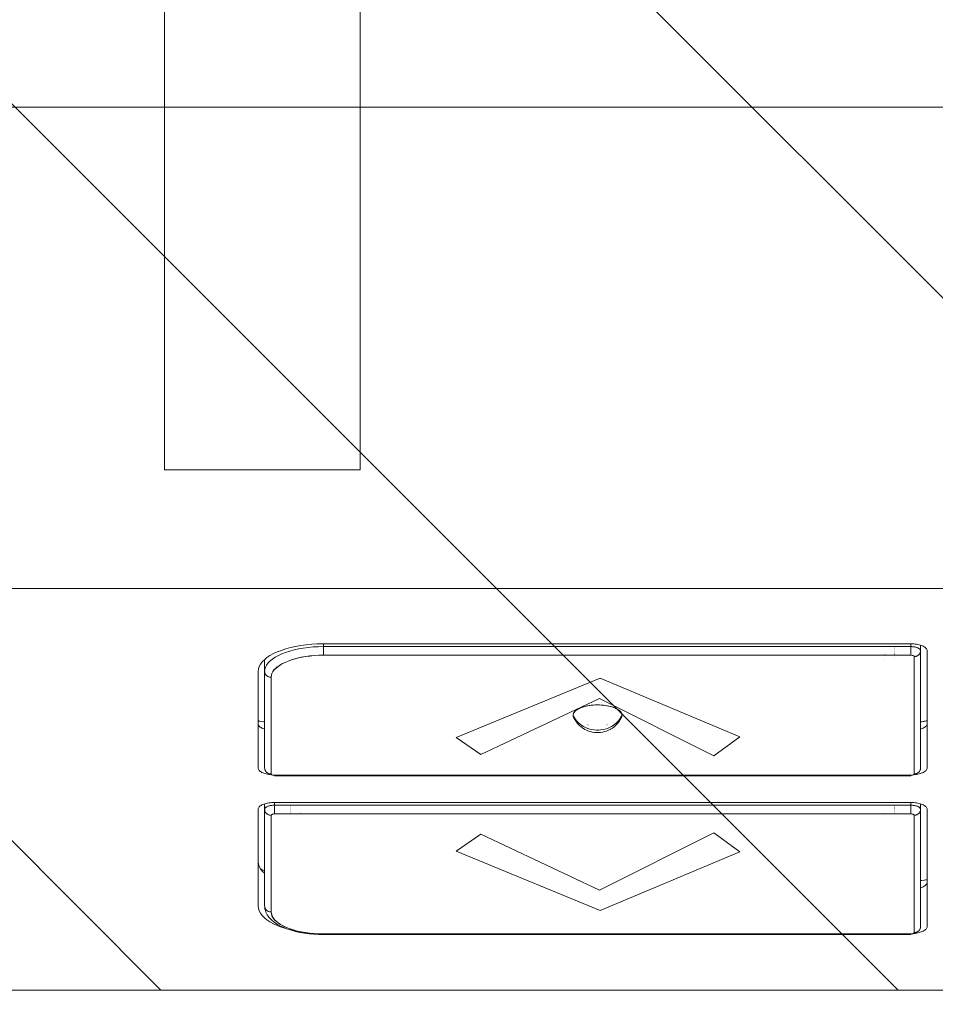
# Model space of a CAD drawing. Header units: inches. Extents: x -467 to -298, y -222 to 20.
# Tile 33 of 57: x -344.11 to -343.01, y -6.04 to -4.85. Entities that reach past the tile are written whole.
import ezdxf

# ---------------------------------------------------------------- set-up
doc = ezdxf.new("R2010")
doc.units = ezdxf.units.IN
doc.header["$LTSCALE"] = 32
doc.header["$MEASUREMENT"] = 0
doc.header["$PDMODE"] = 1
doc.header["$PDSIZE"] = -2
doc.linetypes.add('Dash Style-1', pattern=[0.083328, 0.041656, -0.041672])
for name, color, linetype, lineweight in [('DashLine', 7, 'Dash Style-1', 13), ('DashLineFill', 7, 'Dash Style-1', 13), ('Drawing', 7, 'Continuous', 18), ('None', 7, 'Continuous', 18), ('SolidLine', 7, 'Continuous', 15)]:
    doc.layers.add(name, color=color, linetype=linetype, lineweight=lineweight)

# ---------------------------------------------------------------- blocks, each defined once
blk = doc.blocks.new('Group-32')
at = {"layer": 'DashLine', "flags": 128}
blk.add_lwpolyline([(0, -2.5591), (69.7638, -2.5591), (69.7638, -24.0157), (0, -24.0157)], close=True, dxfattribs=at)
at = {"layer": 'SolidLine', "flags": 128}
blk.add_lwpolyline([(0, -2.5591), (69.7638, -2.5591), (69.7638, -24.0157), (0, -24.0157)], close=True, dxfattribs=at)
blk = doc.blocks.new('Group-60')
at = {"layer": 'SolidLine', "color": 7, "flags": 128}
blk.add_lwpolyline([(-0.1432, 0.7138), (-0.1432, 0.4776), (-0.7337, 0.4776), (-0.7337, -0.2311), (-0.1432, -0.2311), (-0.1432, -0.4673), (-1.5605, -0.4673), (-1.5605, -0.2311), (-0.9699, -0.2311), (-0.9699, 0.4776), (-1.5605, 0.4776), (-1.5605, 0.7138)], close=True, dxfattribs=at)
blk = doc.blocks.new('TiMotion_Handset (2D)')
at = {"layer": 'DashLineFill', "linetype": 'Continuous', "lineweight": 13}
h = blk.add_hatch(dxfattribs=at)
h.set_pattern_fill('Steel', color=253, style=0, pattern_type=2)
h.set_pattern_definition([(45, (0, 0), (-1.613, 1.9357), []), (45, (-1.0608, 1.0608), (-0.47235, 0.41676), [])])
h.paths.add_polyline_path([(-0.5651, 2.4409), (-0.5637, 2.4432), (-0.5622, 2.4453), (-0.5606, 2.4473), (-0.5588, 2.4491), (-0.557, 2.4509), (-0.555, 2.4525), (-0.5529, 2.454), (-0.5507, 2.4554), (-0.5484, 2.4566), (-0.546, 2.4577), (-0.5436, 2.4586), (-0.5412, 2.4593), (-0.5387, 2.4599), (-0.5362, 2.4603), (-0.5336, 2.4605), (-0.531, 2.4606), (0.4426, 2.4606), (0.4452, 2.4605), (0.4478, 2.4603), (0.4503, 2.4599), (0.4528, 2.4593), (0.4552, 2.4586), (0.4576, 2.4577), (0.46, 2.4566), (0.4623, 2.4554), (0.4645, 2.454), (0.4666, 2.4525), (0.4686, 2.4509), (0.4704, 2.4491), (0.4722, 2.4473), (0.4738, 2.4453), (0.4753, 2.4432), (0.4767, 2.4409), (0.4779, 2.4386), (0.479, 2.4363), (0.4799, 2.4339), (0.4806, 2.4315), (0.4812, 2.429), (0.4816, 2.4264), (0.4819, 2.4239), (0.482, 2.4213), (0.482, 1.7656), (0.4825, 1.764), (0.483, 1.7623), (0.4834, 1.7606), (0.4838, 1.7589), (0.484, 1.7572), (0.4842, 1.7555), (0.4843, 1.7537), (0.4844, 1.752), (0.4844, -1.752), (0.4843, -1.7546), (0.484, -1.7572), (0.4836, -1.7597), (0.483, -1.7622), (0.4823, -1.7646), (0.4814, -1.767), (0.4803, -1.7693), (0.4791, -1.7717), (0.4777, -1.7739), (0.4762, -1.776), (0.4746, -1.778), (0.4728, -1.7798), (0.471, -1.7816), (0.469, -1.7832), (0.4669, -1.7847), (0.4647, -1.7861), (0.4624, -1.7873), (0.46, -1.7884), (0.4576, -1.7893), (0.4552, -1.79), (0.4527, -1.7906), (0.4502, -1.791), (0.4476, -1.7913), (0.445, -1.7913), (-1.7905, -1.7913), (-1.7931, -1.7913), (-1.7957, -1.791), (-1.7982, -1.7906), (-1.8007, -1.79), (-1.8032, -1.7893), (-1.8055, -1.7884), (-1.8079, -1.7873), (-1.8102, -1.7861), (-1.8124, -1.7847), (-1.8145, -1.7832), (-1.8165, -1.7816), (-1.8184, -1.7798), (-1.8201, -1.778), (-1.8217, -1.776), (-1.8232, -1.7739), (-1.8246, -1.7717), (-1.8258, -1.7693), (-1.8269, -1.767), (-1.8278, -1.7646), (-1.8286, -1.7622), (-1.8291, -1.7597), (-1.8296, -1.7572), (-1.8298, -1.7546), (-1.8299, -1.752), (-1.8299, 1.752), (-1.8298, 1.7546), (-1.8296, 1.7572), (-1.8291, 1.7597), (-1.8286, 1.7622), (-1.8278, 1.7646), (-1.8269, 1.767), (-1.8258, 1.7693), (-1.8246, 1.7717), (-1.8232, 1.7739), (-1.8217, 1.776), (-1.8201, 1.778), (-1.8184, 1.7798), (-1.8165, 1.7816), (-1.8145, 1.7832), (-1.8124, 1.7847), (-1.8102, 1.7861), (-1.8079, 1.7873), (-1.8055, 1.7884), (-1.8032, 1.7893), (-1.8007, 1.79), (-1.7982, 1.7906), (-1.7957, 1.791), (-1.7931, 1.7913), (-1.7905, 1.7913), (-0.5703, 1.7913), (-0.5703, 2.4213), (-0.5703, 2.4239), (-0.57, 2.4264), (-0.5696, 2.429), (-0.569, 2.4315), (-0.5683, 2.4339), (-0.5674, 2.4363), (-0.5663, 2.4386)])
at = {"layer": 'DashLineFill'}
blk.add_open_spline([(-0.5651, 2.4409), (-0.5598, 2.4501), (-0.5415, 2.4606), (-0.0442, 2.4606), (0.4531, 2.4606), (0.4714, 2.4501), (0.482, 2.4318), (0.482, 2.0934), (0.482, 1.7656), (0.4844, 1.7591), (0.4844, 0), (0.4844, -1.7625), (0.4738, -1.7808), (0.4555, -1.7913), (-0.6728, -1.7913), (-1.8011, -1.7913), (-1.8193, -1.7808), (-1.8299, -1.7625), (-1.8299, 0), (-1.8299, 1.7625), (-1.8193, 1.7808), (-1.8011, 1.7913), (-1.1804, 1.7913), (-0.5703, 1.7913), (-0.5703, 2.1063), (-0.5703, 2.4318), (-0.5651, 2.4409)], degree=2, knots=[0, 0, 0, 0.001659, 0.003318, 0.079878, 0.081538, 0.083197, 0.084856, 0.136418, 0.136418, 0.137506, 0.404845, 0.406455, 0.408065, 0.409674, 0.580236, 0.581846, 0.583456, 0.585066, 0.852405, 0.854014, 0.855624, 0.857234, 0.950329, 0.950329, 0.99839, 1, 1, 1], dxfattribs=at)
at = {"layer": 'Drawing', "color": 7, "linetype": 'Continuous'}
for p, q in [((0, -1.7717), (0, 1.7717)), ((0.4844, -1.7189), (0.4844, 1.6339)), ((0.0713, 0.4509), (0.072, 0.4515)), ((0.072, 0.4515), (0.0727, 0.4521)), ((0.0727, 0.4521), (0.0734, 0.4524)), ((0.0734, 0.4524), (0.0741, 0.4527)), ((0.0741, 0.4527), (0.0749, 0.4528)), ((0.2163, 0.4528), (0.0749, 0.4528)), ((0.1596, 0.4517), (0.1602, 0.449)), ((0.1628, 0.4528), (0.1628, 0.4528)), ((0.1628, 0.4528), (0.1636, 0.4527)), ((0.1636, 0.4527), (0.1643, 0.4524)), ((0.1643, 0.4524), (0.165, 0.4521)), ((0.165, 0.4521), (0.1657, 0.4515)), ((0.1657, 0.4515), (0.1663, 0.4509)), ((0.2163, 0.4528), (0.2171, 0.4527)), ((0.2171, 0.4527), (0.2178, 0.4524)), ((0.2178, 0.4524), (0.2185, 0.4521)), ((0.2185, 0.4521), (0.2192, 0.4515)), ((0.2192, 0.4515), (0.2198, 0.4509)), ((0.2627, 0.4509), (0.2633, 0.4515)), ((0.2633, 0.4515), (0.264, 0.4521)), ((0.264, 0.4521), (0.2647, 0.4524)), ((0.2647, 0.4524), (0.2654, 0.4527)), ((0.2654, 0.4527), (0.2662, 0.4528)), ((0.4076, 0.4528), (0.2662, 0.4528)), ((0.3507, 0.4528), (0.351, 0.4517)), ((0.3541, 0.4528), (0.3542, 0.4528)), ((0.3542, 0.4528), (0.3549, 0.4527)), ((0.3549, 0.4527), (0.3556, 0.4524)), ((0.3556, 0.4524), (0.3563, 0.4521)), ((0.3563, 0.4521), (0.357, 0.4515)), ((0.357, 0.4515), (0.3577, 0.4509)), ((0.4076, 0.4528), (0.4084, 0.4527)), ((0.4084, 0.4527), (0.4091, 0.4524)), ((0.4091, 0.4524), (0.4098, 0.4521)), ((0.4098, 0.4521), (0.4105, 0.4515)), ((0.4105, 0.4515), (0.4112, 0.4509)), ((0.0668, 0.4383), (0.0671, 0.4399)), ((0.0671, 0.4399), (0.0673, 0.4415)), ((0.0673, 0.4415), (0.0677, 0.443)), ((0.0677, 0.443), (0.0681, 0.4444)), ((0.0681, 0.4444), (0.0685, 0.4457)), ((0.0685, 0.4457), (0.069, 0.447)), ((0.069, 0.447), (0.0695, 0.4481)), ((0.0695, 0.4481), (0.0701, 0.4492)), ((0.0701, 0.4492), (0.0707, 0.4501)), ((0.0707, 0.4501), (0.0713, 0.4509)), ((0.1602, 0.449), (0.1607, 0.4461)), ((0.1607, 0.4461), (0.1608, 0.4449)), ((0.1663, 0.4509), (0.167, 0.4501)), ((0.1663, 0.4509), (0.167, 0.4501)), ((0.1676, 0.4492), (0.167, 0.4501)), ((0.1676, 0.4492), (0.1681, 0.4481)), ((0.1681, 0.4481), (0.1687, 0.447)), ((0.1691, 0.4457), (0.1687, 0.447)), ((0.1691, 0.4457), (0.1694, 0.4449)), ((0.2198, 0.4509), (0.2205, 0.4501)), ((0.2211, 0.4492), (0.2205, 0.4501)), ((0.2211, 0.4492), (0.2217, 0.4481)), ((0.2217, 0.4481), (0.2222, 0.447)), ((0.2222, 0.447), (0.2227, 0.4457)), ((0.2227, 0.4457), (0.2231, 0.4444)), ((0.2231, 0.4444), (0.2235, 0.443)), ((0.2235, 0.443), (0.2238, 0.4415)), ((0.2238, 0.4415), (0.2241, 0.4399)), ((0.2241, 0.4399), (0.2243, 0.4383)), ((0.2582, 0.4383), (0.2584, 0.4399)), ((0.2584, 0.4399), (0.2587, 0.4415)), ((0.2587, 0.4415), (0.259, 0.443)), ((0.259, 0.443), (0.2594, 0.4444)), ((0.2594, 0.4444), (0.2598, 0.4457)), ((0.2598, 0.4457), (0.2603, 0.447)), ((0.2603, 0.447), (0.2609, 0.4481)), ((0.2609, 0.4481), (0.2614, 0.4492)), ((0.2614, 0.4492), (0.262, 0.4501)), ((0.262, 0.4501), (0.2627, 0.4509)), ((0.3577, 0.4509), (0.3583, 0.4501)), ((0.3577, 0.4509), (0.3583, 0.4501)), ((0.3583, 0.4501), (0.3589, 0.4492)), ((0.3589, 0.4492), (0.3595, 0.4481)), ((0.3595, 0.4481), (0.36, 0.447)), ((0.36, 0.447), (0.3605, 0.4457)), ((0.3605, 0.4457), (0.3608, 0.4449)), ((0.4112, 0.4509), (0.4118, 0.4501)), ((0.4118, 0.4501), (0.4124, 0.4492)), ((0.4124, 0.4492), (0.413, 0.4481)), ((0.413, 0.4481), (0.4135, 0.447)), ((0.4135, 0.447), (0.414, 0.4457)), ((0.414, 0.4457), (0.4144, 0.4444)), ((0.4148, 0.443), (0.4144, 0.4444)), ((0.4148, 0.443), (0.4152, 0.4415)), ((0.4154, 0.4399), (0.4152, 0.4415)), ((0.4154, 0.4399), (0.4157, 0.4383)), ((0.0666, 0.4349), (0.0667, 0.4366)), ((0.0666, 0.4331), (0.0666, 0.4349)), ((0.0666, -0.2756), (0.0666, 0.4331)), ((0.0667, 0.4366), (0.0668, 0.4383)), ((0.2243, 0.4383), (0.2245, 0.4366)), ((0.2245, 0.4366), (0.2245, 0.4361)), ((0.2579, 0.4349), (0.258, 0.4366)), ((0.2579, 0.4331), (0.2579, 0.4349)), ((0.2579, -0.3346), (0.2579, 0.4331)), ((0.258, 0.4366), (0.2582, 0.4383)), ((0.4157, 0.4383), (0.4158, 0.4366)), ((0.4158, 0.4366), (0.4159, 0.4361)), ((0.0667, -0.283), (0.0666, -0.2756)), ((0.0671, -0.2897), (0.0667, -0.283)), ((0.0677, -0.2964), (0.0671, -0.2897)), ((0.0686, -0.3028), (0.0677, -0.2964)), ((0.0697, -0.3091), (0.0686, -0.3028)), ((0.0711, -0.3151), (0.0697, -0.3091)), ((0.0726, -0.3209), (0.0711, -0.3151)), ((0.4106, -0.3184), (0.4099, -0.3209)), ((0.0744, -0.3263), (0.0726, -0.3209)), ((0.0763, -0.3313), (0.0744, -0.3263)), ((0.0784, -0.3359), (0.0763, -0.3313)), ((0.4062, -0.3313), (0.4041, -0.3359)), ((0.4082, -0.3263), (0.4062, -0.3313)), ((0.4099, -0.3209), (0.4082, -0.3263)), ((0.0807, -0.34), (0.0784, -0.3359)), ((0.0831, -0.3437), (0.0807, -0.34)), ((0.0857, -0.3468), (0.0831, -0.3437)), ((0.2238, -0.343), (0.2235, -0.3445)), ((0.2241, -0.3415), (0.2238, -0.343)), ((0.2243, -0.3398), (0.2241, -0.3415)), ((0.2245, -0.3382), (0.2243, -0.3398)), ((0.2245, -0.3377), (0.2245, -0.3382)), ((0.2579, -0.3365), (0.2579, -0.3346)), ((0.258, -0.3382), (0.2579, -0.3365)), ((0.2582, -0.3398), (0.258, -0.3382)), ((0.2584, -0.3415), (0.2582, -0.3398)), ((0.2587, -0.343), (0.2584, -0.3415)), ((0.259, -0.3445), (0.2587, -0.343)), ((0.3994, -0.3437), (0.3969, -0.3468)), ((0.4018, -0.34), (0.3994, -0.3437)), ((0.4041, -0.3359), (0.4018, -0.34)), ((0.0883, -0.3495), (0.0857, -0.3468)), ((0.0911, -0.3515), (0.0883, -0.3495)), ((0.0939, -0.353), (0.0911, -0.3515)), ((0.0967, -0.354), (0.0939, -0.353)), ((0.0998, -0.3543), (0.0967, -0.354)), ((0.2163, -0.3543), (0.0998, -0.3543)), ((0.1597, -0.3533), (0.1594, -0.3543)), ((0.1602, -0.3506), (0.1597, -0.3533)), ((0.1609, -0.3465), (0.1607, -0.3478)), ((0.1636, -0.3542), (0.1628, -0.3543)), ((0.1628, -0.3543), (0.1628, -0.3543)), ((0.1643, -0.354), (0.1636, -0.3542)), ((0.165, -0.3536), (0.1643, -0.354)), ((0.1657, -0.3531), (0.165, -0.3536)), ((0.1663, -0.3525), (0.1657, -0.3531)), ((0.167, -0.3517), (0.1663, -0.3525)), ((0.167, -0.3517), (0.1663, -0.3525)), ((0.167, -0.3517), (0.1676, -0.3508)), ((0.1681, -0.3497), (0.1676, -0.3508)), ((0.1687, -0.3486), (0.1681, -0.3497)), ((0.1687, -0.3486), (0.1691, -0.3473)), ((0.1694, -0.3465), (0.1691, -0.3473)), ((0.2171, -0.3542), (0.2163, -0.3543)), ((0.2178, -0.354), (0.2171, -0.3542)), ((0.2185, -0.3536), (0.2178, -0.354)), ((0.2192, -0.3531), (0.2185, -0.3536)), ((0.2198, -0.3525), (0.2192, -0.3531)), ((0.2198, -0.3525), (0.2205, -0.3517)), ((0.2211, -0.3508), (0.2205, -0.3517)), ((0.2217, -0.3497), (0.2211, -0.3508)), ((0.2222, -0.3486), (0.2217, -0.3497)), ((0.2227, -0.3473), (0.2222, -0.3486)), ((0.2231, -0.346), (0.2227, -0.3473)), ((0.2235, -0.3445), (0.2231, -0.346)), ((0.2594, -0.346), (0.259, -0.3445)), ((0.2598, -0.3473), (0.2594, -0.346)), ((0.2603, -0.3486), (0.2598, -0.3473)), ((0.2609, -0.3497), (0.2603, -0.3486)), ((0.2614, -0.3508), (0.2609, -0.3497)), ((0.262, -0.3517), (0.2614, -0.3508)), ((0.2627, -0.3525), (0.262, -0.3517)), ((0.2633, -0.3531), (0.2627, -0.3525)), ((0.264, -0.3536), (0.2633, -0.3531)), ((0.2647, -0.354), (0.264, -0.3536)), ((0.2654, -0.3542), (0.2647, -0.354)), ((0.2662, -0.3543), (0.2654, -0.3542)), ((0.3827, -0.3543), (0.2662, -0.3543)), ((0.3294, -0.3543), (0.3292, -0.3543)), ((0.3323, -0.354), (0.3294, -0.3543)), ((0.3351, -0.353), (0.3323, -0.354)), ((0.3379, -0.3515), (0.3351, -0.353)), ((0.3407, -0.3495), (0.3379, -0.3515)), ((0.3433, -0.3468), (0.3407, -0.3495)), ((0.3436, -0.3465), (0.3433, -0.3468)), ((0.3858, -0.354), (0.3827, -0.3543)), ((0.3858, -0.354), (0.3887, -0.353)), ((0.3915, -0.3515), (0.3887, -0.353)), ((0.3915, -0.3515), (0.3942, -0.3495)), ((0.3969, -0.3468), (0.3942, -0.3495))]:
    blk.add_line(p, q, dxfattribs=at)
at = {"layer": 'Drawing'}
for p, q in [((0.1593, 0.4528), (0.16, 0.4497)), ((0.1594, 0.4528), (0.1596, 0.4517)), ((0.3507, 0.4528), (0.351, 0.4517)), ((0.3507, 0.4528), (0.3514, 0.4497)), ((0.3515, 0.449), (0.351, 0.4517)), ((0.0749, 0.4449), (0.0682, 0.4449)), ((0.0706, 0.439), (0.0708, 0.4398)), ((0.0708, 0.4398), (0.071, 0.4407)), ((0.071, 0.4407), (0.0713, 0.4414)), ((0.0713, 0.4414), (0.0717, 0.4421)), ((0.0717, 0.4421), (0.072, 0.4427)), ((0.072, 0.4427), (0.0724, 0.4433)), ((0.0724, 0.4433), (0.0728, 0.4438)), ((0.0728, 0.4438), (0.0732, 0.4442)), ((0.0732, 0.4442), (0.0736, 0.4445)), ((0.0736, 0.4445), (0.074, 0.4447)), ((0.074, 0.4447), (0.0744, 0.4448)), ((0.0744, 0.4448), (0.0749, 0.4449)), ((0.0749, 0.4449), (0.0755, 0.4449)), ((0.2163, 0.4449), (0.0749, 0.4449)), ((0.0755, 0.4449), (0.0761, 0.4448)), ((0.0761, 0.4448), (0.0767, 0.4446)), ((0.0767, 0.4446), (0.0773, 0.4444)), ((0.0773, 0.4444), (0.0779, 0.4441)), ((0.0779, 0.4441), (0.0784, 0.4438)), ((0.0784, 0.4438), (0.079, 0.4435)), ((0.079, 0.4435), (0.0795, 0.443)), ((0.0795, 0.443), (0.0799, 0.4426)), ((0.0799, 0.4426), (0.0803, 0.4421)), ((0.0803, 0.4421), (0.0807, 0.4415)), ((0.0807, 0.4415), (0.0811, 0.4409)), ((0.0811, 0.4409), (0.0813, 0.4403)), ((0.0813, 0.4403), (0.0816, 0.4397)), ((0.0816, 0.4397), (0.0818, 0.439)), ((0.16, 0.4497), (0.1606, 0.4465)), ((0.1606, 0.4465), (0.1608, 0.4449)), ((0.2169, 0.4449), (0.2163, 0.4449)), ((0.2175, 0.4448), (0.2169, 0.4449)), ((0.2181, 0.4446), (0.2175, 0.4448)), ((0.2187, 0.4444), (0.2181, 0.4446)), ((0.2193, 0.4441), (0.2187, 0.4444)), ((0.2199, 0.4438), (0.2193, 0.4441)), ((0.2204, 0.4435), (0.2199, 0.4438)), ((0.2209, 0.443), (0.2204, 0.4435)), ((0.2213, 0.4426), (0.2209, 0.443)), ((0.2218, 0.4421), (0.2213, 0.4426)), ((0.2221, 0.4415), (0.2218, 0.4421)), ((0.2225, 0.4409), (0.2221, 0.4415)), ((0.2228, 0.4403), (0.2225, 0.4409)), ((0.223, 0.4397), (0.2228, 0.4403)), ((0.2232, 0.439), (0.223, 0.4397)), ((0.2662, 0.4449), (0.2596, 0.4449)), ((0.2618, 0.4387), (0.262, 0.4395)), ((0.262, 0.4395), (0.2623, 0.4403)), ((0.2623, 0.4403), (0.2625, 0.4411)), ((0.2625, 0.4411), (0.2628, 0.4418)), ((0.2628, 0.4418), (0.2632, 0.4424)), ((0.2632, 0.4424), (0.2635, 0.443)), ((0.2635, 0.443), (0.2638, 0.4435)), ((0.2638, 0.4435), (0.2642, 0.4439)), ((0.2642, 0.4439), (0.2646, 0.4442)), ((0.2646, 0.4442), (0.265, 0.4445)), ((0.265, 0.4445), (0.2654, 0.4447)), ((0.2654, 0.4447), (0.2658, 0.4448)), ((0.2658, 0.4448), (0.2662, 0.4449)), ((0.2662, 0.4449), (0.2668, 0.4449)), ((0.4076, 0.4449), (0.2662, 0.4449)), ((0.2668, 0.4449), (0.2675, 0.4448)), ((0.2675, 0.4448), (0.2681, 0.4446)), ((0.2681, 0.4446), (0.2687, 0.4444)), ((0.2687, 0.4444), (0.2692, 0.4441)), ((0.2692, 0.4441), (0.2698, 0.4438)), ((0.2698, 0.4438), (0.2703, 0.4435)), ((0.2703, 0.4435), (0.2708, 0.443)), ((0.2708, 0.443), (0.2713, 0.4426)), ((0.2713, 0.4426), (0.2717, 0.4421)), ((0.2717, 0.4421), (0.2721, 0.4415)), ((0.2721, 0.4415), (0.2724, 0.4409)), ((0.2724, 0.4409), (0.2727, 0.4403)), ((0.2727, 0.4403), (0.2729, 0.4397)), ((0.2729, 0.4397), (0.2731, 0.439)), ((0.3514, 0.4497), (0.3519, 0.4465)), ((0.352, 0.4461), (0.3515, 0.449)), ((0.3519, 0.4465), (0.3521, 0.4449)), ((0.352, 0.4461), (0.3522, 0.4449)), ((0.4083, 0.4449), (0.4076, 0.4449)), ((0.4089, 0.4448), (0.4083, 0.4449)), ((0.4095, 0.4446), (0.4089, 0.4448)), ((0.4101, 0.4444), (0.4095, 0.4446)), ((0.4107, 0.4441), (0.4101, 0.4444)), ((0.4112, 0.4438), (0.4107, 0.4441)), ((0.4117, 0.4435), (0.4112, 0.4438)), ((0.4122, 0.443), (0.4117, 0.4435)), ((0.4127, 0.4426), (0.4122, 0.443)), ((0.4131, 0.4421), (0.4127, 0.4426)), ((0.4135, 0.4415), (0.4131, 0.4421)), ((0.4138, 0.4409), (0.4135, 0.4415)), ((0.4141, 0.4403), (0.4138, 0.4409)), ((0.4143, 0.4397), (0.4141, 0.4403)), ((0.4145, 0.439), (0.4143, 0.4397)), ((0.0699, 0.4331), (0.0666, 0.4331)), ((0.0699, 0.4341), (0.07, 0.4351)), ((0.0699, 0.4331), (0.0699, 0.4341)), ((0.0699, 0.4331), (0.0699, -0.2756)), ((0.0803, 0.4331), (0.0699, 0.4331)), ((0.07, 0.4351), (0.0701, 0.4361)), ((0.0701, 0.4361), (0.0702, 0.4371)), ((0.0702, 0.4371), (0.0703, 0.4381)), ((0.0703, 0.4381), (0.0706, 0.439)), ((0.0805, 0.4345), (0.0803, 0.4331)), ((0.0803, 0.4331), (0.0803, -0.2756)), ((0.0806, 0.4353), (0.0805, 0.4345)), ((0.0809, 0.4361), (0.0806, 0.4353)), ((0.0812, 0.4366), (0.0809, 0.4361)), ((0.0816, 0.4369), (0.0812, 0.4366)), ((0.082, 0.437), (0.0816, 0.4369)), ((0.0818, 0.439), (0.0819, 0.4384)), ((0.0819, 0.4384), (0.082, 0.4377)), ((0.082, 0.4377), (0.082, 0.437)), ((0.2234, 0.437), (0.082, 0.437)), ((0.2227, 0.4331), (0.2226, 0.4331)), ((0.2233, 0.4384), (0.2232, 0.439)), ((0.2234, 0.4377), (0.2233, 0.4384)), ((0.2234, 0.437), (0.2234, 0.4377)), ((0.2241, 0.4367), (0.2234, 0.437)), ((0.2244, 0.4363), (0.2241, 0.4367)), ((0.2247, 0.4357), (0.2244, 0.4363)), ((0.2249, 0.435), (0.2247, 0.4357)), ((0.225, 0.434), (0.2249, 0.435)), ((0.2251, 0.4331), (0.225, 0.434)), ((0.2251, 0.4331), (0.2251, -0.3346)), ((0.2258, 0.4331), (0.2251, 0.4331)), ((0.2258, -0.3346), (0.2258, 0.4331)), ((0.2612, 0.4331), (0.2579, 0.4331)), ((0.2612, 0.434), (0.2613, 0.435)), ((0.2612, 0.4331), (0.2612, 0.434)), ((0.2612, 0.4331), (0.2612, -0.3346)), ((0.2717, 0.4331), (0.2612, 0.4331)), ((0.2613, 0.435), (0.2614, 0.436)), ((0.2614, 0.436), (0.2615, 0.4369)), ((0.2615, 0.4369), (0.2616, 0.4378)), ((0.2616, 0.4378), (0.2618, 0.4387)), ((0.2718, 0.4347), (0.2717, 0.4339)), ((0.2717, 0.4339), (0.2717, 0.4331)), ((0.2717, 0.4331), (0.2717, -0.3346)), ((0.272, 0.4354), (0.2718, 0.4347)), ((0.2721, 0.4359), (0.272, 0.4354)), ((0.2724, 0.4364), (0.2721, 0.4359)), ((0.2727, 0.4367), (0.2724, 0.4364)), ((0.273, 0.4369), (0.2727, 0.4367)), ((0.2734, 0.437), (0.273, 0.4369)), ((0.2731, 0.439), (0.2732, 0.4384)), ((0.2732, 0.4384), (0.2733, 0.4377)), ((0.2733, 0.4377), (0.2734, 0.437)), ((0.4148, 0.437), (0.2734, 0.437)), ((0.4147, 0.4384), (0.4145, 0.439)), ((0.4148, 0.4377), (0.4147, 0.4384)), ((0.4148, 0.437), (0.4148, 0.4377)), ((0.4151, 0.4369), (0.4148, 0.437)), ((0.4155, 0.4367), (0.4151, 0.4369)), ((0.4157, 0.4363), (0.4155, 0.4367)), ((0.416, 0.4359), (0.4157, 0.4363)), ((0.4162, 0.4353), (0.416, 0.4359)), ((0.4163, 0.4347), (0.4162, 0.4353)), ((0.4164, 0.4339), (0.4163, 0.4347)), ((0.4164, 0.4331), (0.4164, 0.4339)), ((0.4164, 0.4331), (0.4164, -0.2756)), ((0.4172, 0.4331), (0.4164, 0.4331)), ((0.4172, -0.2756), (0.4172, 0.4331)), ((0.0705, 0.4134), (0.0705, 0.4134)), ((0.0712, 0.4134), (0.0712, 0.4134)), ((0.0718, 0.4134), (0.0718, 0.4134)), ((0.0725, 0.4134), (0.0725, 0.4134)), ((0.0732, 0.4134), (0.0732, 0.4134)), ((0.0739, 0.4134), (0.0739, 0.4134)), ((0.0746, 0.4134), (0.0746, 0.4134)), ((0.0752, 0.4134), (0.0752, 0.4134)), ((0.0759, 0.4134), (0.0759, 0.4134)), ((0.0765, 0.4134), (0.0765, 0.4134)), ((0.0771, 0.4134), (0.0771, 0.4134)), ((0.0777, 0.4134), (0.0777, 0.4134)), ((0.0783, 0.4134), (0.0783, 0.4134)), ((0.0788, 0.4134), (0.0788, 0.4134)), ((0.0792, 0.4134), (0.0792, 0.4134)), ((0.0797, 0.4134), (0.0796, 0.4134)), ((0.08, 0.4134), (0.08, 0.4134)), ((0.0835, 0.4134), (0.0834, 0.4134)), ((0.2619, 0.4134), (0.2618, 0.4134)), ((0.2625, 0.4134), (0.2625, 0.4134)), ((0.2632, 0.4134), (0.2632, 0.4134)), ((0.2639, 0.4134), (0.2638, 0.4134)), ((0.2646, 0.4134), (0.2645, 0.4134)), ((0.2652, 0.4134), (0.2652, 0.4134)), ((0.2659, 0.4134), (0.2659, 0.4134)), ((0.2666, 0.4134), (0.2666, 0.4134)), ((0.2672, 0.4134), (0.2672, 0.4134)), ((0.2679, 0.4134), (0.2679, 0.4134)), ((0.2685, 0.4134), (0.2685, 0.4134)), ((0.2691, 0.4134), (0.2691, 0.4134)), ((0.2696, 0.4134), (0.2696, 0.4134)), ((0.2701, 0.4134), (0.2701, 0.4134)), ((0.2706, 0.4134), (0.2706, 0.4134)), ((0.271, 0.4134), (0.271, 0.4134)), ((0.0797, 0.4016), (0.0796, 0.4016)), ((0.08, 0.4016), (0.08, 0.4016)), ((0.0803, 0.4016), (0.0803, 0.4016)), ((0.0853, 0.4016), (0.0853, 0.4016)), ((0.2706, 0.4016), (0.2706, 0.4016)), ((0.271, 0.4016), (0.271, 0.4016)), ((0.2714, 0.4016), (0.2714, 0.4016)), ((0.2717, 0.4016), (0.2717, 0.4016)), ((0.1484, 0.0829), (0.1493, 0.0836)), ((0.1497, 0.0838), (0.1487, 0.0831)), ((0.1493, 0.0836), (0.1502, 0.0841)), ((0.1507, 0.0843), (0.1497, 0.0838)), ((0.1502, 0.0841), (0.1513, 0.0845)), ((0.1517, 0.0845), (0.1507, 0.0843)), ((0.1513, 0.0845), (0.1523, 0.0846)), ((0.1527, 0.0846), (0.1517, 0.0845)), ((0.1523, 0.0846), (0.1527, 0.0846)), ((0.1527, 0.0846), (0.1538, 0.0845)), ((0.1527, 0.0846), (0.1537, 0.0842)), ((0.1541, 0.0845), (0.1527, 0.0846)), ((0.1559, 0.083), (0.1537, 0.0842)), ((0.1538, 0.0845), (0.1549, 0.0842)), ((0.1552, 0.0841), (0.1541, 0.0845)), ((0.1549, 0.0842), (0.1559, 0.0837)), ((0.1553, 0.084), (0.1552, 0.0841)), ((0.1558, 0.0838), (0.1552, 0.0841)), ((0.1579, 0.0826), (0.1558, 0.0838)), ((0.1561, 0.0836), (0.1559, 0.0837)), ((0.1421, 0.0707), (0.1427, 0.0727)), ((0.1426, 0.0724), (0.1421, 0.0705)), ((0.1432, 0.0742), (0.1426, 0.0724)), ((0.1427, 0.0727), (0.1434, 0.0747)), ((0.1438, 0.0758), (0.1432, 0.0742)), ((0.1434, 0.0747), (0.1442, 0.0767)), ((0.1445, 0.0773), (0.1438, 0.0758)), ((0.1442, 0.0767), (0.145, 0.0783)), ((0.1453, 0.0788), (0.1445, 0.0773)), ((0.145, 0.0783), (0.1458, 0.0798)), ((0.1461, 0.0801), (0.1453, 0.0788)), ((0.1458, 0.0798), (0.1467, 0.0811)), ((0.1469, 0.0813), (0.1461, 0.0801)), ((0.1467, 0.0811), (0.1475, 0.0821)), ((0.1478, 0.0823), (0.1469, 0.0813)), ((0.1475, 0.0821), (0.1484, 0.0829)), ((0.1487, 0.0831), (0.1478, 0.0823)), ((0.1579, 0.0815), (0.1559, 0.083)), ((0.1579, 0.0826), (0.1588, 0.0821)), ((0.1599, 0.0799), (0.1579, 0.0815)), ((0.1608, 0.0807), (0.1588, 0.0821)), ((0.1599, 0.0799), (0.1617, 0.0781)), ((0.1627, 0.0791), (0.1608, 0.0807)), ((0.1617, 0.0781), (0.1634, 0.0762)), ((0.1627, 0.0791), (0.1633, 0.0785)), ((0.1633, 0.0785), (0.1651, 0.0768)), ((0.1649, 0.0741), (0.1634, 0.0762)), ((0.1649, 0.0741), (0.1663, 0.0718)), ((0.1667, 0.075), (0.1651, 0.0768)), ((0.1675, 0.0694), (0.1663, 0.0718)), ((0.1681, 0.073), (0.1667, 0.075)), ((0.1694, 0.0709), (0.1681, 0.073)), ((0.1403, 0.0574), (0.1404, 0.0599)), ((0.1404, 0.0596), (0.1403, 0.0574)), ((0.1404, 0.0599), (0.1406, 0.0623)), ((0.1406, 0.0619), (0.1404, 0.0596)), ((0.1406, 0.0623), (0.1409, 0.0645)), ((0.1409, 0.0641), (0.1406, 0.0619)), ((0.1409, 0.0645), (0.1412, 0.0666)), ((0.1413, 0.0663), (0.1409, 0.0641)), ((0.1412, 0.0666), (0.1416, 0.0687)), ((0.1417, 0.0685), (0.1413, 0.0663)), ((0.1416, 0.0687), (0.1421, 0.0707)), ((0.1421, 0.0705), (0.1417, 0.0685)), ((0.1418, 0.0689), (0.1417, 0.0689)), ((0.1643, 0.0666), (0.1643, 0.0665)), ((0.1685, 0.067), (0.1675, 0.0694)), ((0.1693, 0.0644), (0.1685, 0.067)), ((0.1693, 0.0644), (0.1699, 0.0618)), ((0.1694, 0.0709), (0.1697, 0.0703)), ((0.1708, 0.0682), (0.1697, 0.0703)), ((0.1703, 0.0592), (0.1699, 0.0618)), ((0.1717, 0.0659), (0.1708, 0.0682)), ((0.1724, 0.0636), (0.1717, 0.0659)), ((0.173, 0.0612), (0.1724, 0.0636)), ((0.1733, 0.0588), (0.173, 0.0612)), ((0.1403, 0.0574), (0.1402, 0.0551)), ((0.1402, 0.0549), (0.1403, 0.0574)), ((0.1402, 0.0551), (0.1403, 0.0535)), ((0.1402, 0.0549), (0.1403, 0.0526)), ((0.1403, 0.0526), (0.1403, 0.0522)), ((0.1403, 0.0525), (0.1403, 0.0523)), ((0.1404, 0.0497), (0.1403, 0.0522)), ((0.1404, 0.0502), (0.1406, 0.0482)), ((0.1407, 0.0474), (0.1404, 0.0497)), ((0.1406, 0.0482), (0.1409, 0.0458)), ((0.1693, 0.0458), (0.1699, 0.0484)), ((0.1703, 0.0511), (0.1699, 0.0484)), ((0.1705, 0.0565), (0.1703, 0.0592)), ((0.1703, 0.0511), (0.1705, 0.0538)), ((0.1705, 0.0565), (0.1706, 0.0551)), ((0.1705, 0.0538), (0.1706, 0.0551)), ((0.1724, 0.0466), (0.173, 0.049)), ((0.173, 0.049), (0.1733, 0.0514)), ((0.1735, 0.0563), (0.1733, 0.0588)), ((0.1733, 0.0514), (0.1735, 0.0539)), ((0.1735, 0.0539), (0.1735, 0.0563)), ((0.1409, 0.0452), (0.1407, 0.0474)), ((0.1409, 0.0458), (0.1413, 0.0435)), ((0.1413, 0.0431), (0.1409, 0.0452)), ((0.1413, 0.0435), (0.1418, 0.0414)), ((0.1417, 0.0411), (0.1413, 0.0431)), ((0.1422, 0.0391), (0.1417, 0.0411)), ((0.1418, 0.0414), (0.1422, 0.0393)), ((0.1422, 0.0393), (0.1428, 0.0374)), ((0.1428, 0.0371), (0.1422, 0.0391)), ((0.1428, 0.0374), (0.1434, 0.0356)), ((0.1435, 0.0353), (0.1428, 0.0371)), ((0.1434, 0.0356), (0.144, 0.034)), ((0.1634, 0.0341), (0.1649, 0.0362)), ((0.1643, 0.0436), (0.1643, 0.0439)), ((0.1643, 0.0437), (0.1643, 0.0436)), ((0.1649, 0.0362), (0.1663, 0.0384)), ((0.1675, 0.0408), (0.1663, 0.0384)), ((0.1681, 0.0373), (0.1667, 0.0353)), ((0.1675, 0.0408), (0.1685, 0.0433)), ((0.1681, 0.0373), (0.1694, 0.0394)), ((0.1693, 0.0458), (0.1685, 0.0433)), ((0.1694, 0.0394), (0.1697, 0.0399)), ((0.1697, 0.0399), (0.1708, 0.042)), ((0.1708, 0.042), (0.1717, 0.0443)), ((0.1717, 0.0443), (0.1724, 0.0466)), ((0.1443, 0.0334), (0.1435, 0.0353)), ((0.144, 0.034), (0.1448, 0.0323)), ((0.1443, 0.0334), (0.1444, 0.0331)), ((0.1448, 0.0323), (0.1456, 0.0309)), ((0.1448, 0.0323), (0.1451, 0.0317)), ((0.146, 0.0303), (0.1451, 0.0317)), ((0.1459, 0.0304), (0.1461, 0.03)), ((0.1468, 0.0291), (0.146, 0.0303)), ((0.1466, 0.0294), (0.1472, 0.0286)), ((0.1477, 0.028), (0.1468, 0.0291)), ((0.1472, 0.0286), (0.1482, 0.0276)), ((0.1486, 0.0272), (0.1477, 0.028)), ((0.1482, 0.0276), (0.1492, 0.0268)), ((0.1495, 0.0265), (0.1486, 0.0272)), ((0.1492, 0.0268), (0.1503, 0.0262)), ((0.1506, 0.026), (0.1495, 0.0265)), ((0.1503, 0.0262), (0.1513, 0.0258)), ((0.1517, 0.0257), (0.1506, 0.026)), ((0.1513, 0.0258), (0.1527, 0.0256)), ((0.1527, 0.0256), (0.1517, 0.0257)), ((0.1527, 0.0256), (0.1537, 0.026)), ((0.1527, 0.0256), (0.1538, 0.0257)), ((0.1531, 0.0256), (0.1527, 0.0256)), ((0.1542, 0.0258), (0.1531, 0.0256)), ((0.1537, 0.026), (0.1559, 0.0273)), ((0.1538, 0.0257), (0.1548, 0.026)), ((0.1552, 0.0261), (0.1542, 0.0258)), ((0.1558, 0.0265), (0.1548, 0.026)), ((0.1548, 0.026), (0.155, 0.0261)), ((0.1562, 0.0266), (0.1552, 0.0261)), ((0.1558, 0.0265), (0.1579, 0.0277)), ((0.1579, 0.0287), (0.1559, 0.0273)), ((0.1564, 0.0268), (0.1562, 0.0266)), ((0.1579, 0.0287), (0.1599, 0.0303)), ((0.1579, 0.0277), (0.1588, 0.0282)), ((0.1588, 0.0282), (0.1608, 0.0296)), ((0.1599, 0.0303), (0.1617, 0.0321)), ((0.1608, 0.0296), (0.1627, 0.0311)), ((0.1634, 0.0341), (0.1617, 0.0321)), ((0.1633, 0.0317), (0.1627, 0.0311)), ((0.1633, 0.0317), (0.1651, 0.0334)), ((0.1651, 0.0334), (0.1667, 0.0353)), ((0.0699, -0.2756), (0.0666, -0.2756)), ((0.0699, -0.2756), (0.07, -0.2818)), ((0.0705, -0.2756), (0.0699, -0.2756)), ((0.0703, -0.2879), (0.07, -0.2818)), ((0.0712, -0.2756), (0.0705, -0.2756)), ((0.0718, -0.2756), (0.0712, -0.2756)), ((0.0725, -0.2756), (0.0718, -0.2756)), ((0.0752, -0.2756), (0.0725, -0.2756)), ((0.0803, -0.2756), (0.0752, -0.2756)), ((0.0803, -0.2756), (0.0804, -0.281)), ((0.0804, -0.2811), (0.0803, -0.2756)), ((0.0804, -0.281), (0.0807, -0.2866)), ((0.0808, -0.2865), (0.0804, -0.2811)), ((0.416, -0.2882), (0.4164, -0.2756)), ((0.4163, -0.2811), (0.416, -0.2865)), ((0.4164, -0.2756), (0.4163, -0.2811)), ((0.4167, -0.2756), (0.4164, -0.2756)), ((0.4169, -0.2756), (0.4167, -0.2756)), ((0.4168, -0.2871), (0.4171, -0.2814)), ((0.4171, -0.2756), (0.4169, -0.2756)), ((0.4171, -0.2814), (0.4172, -0.2756)), ((0.4172, -0.2756), (0.4171, -0.2756)), ((0.4172, -0.2756), (0.4172, -0.2756)), ((0.0709, -0.2939), (0.0703, -0.2879)), ((0.0717, -0.2998), (0.0709, -0.2939)), ((0.0807, -0.2866), (0.0812, -0.2918)), ((0.0813, -0.2919), (0.0808, -0.2865)), ((0.0812, -0.2918), (0.0818, -0.2966)), ((0.082, -0.2971), (0.0813, -0.2919)), ((0.0818, -0.2966), (0.0826, -0.3011)), ((0.4145, -0.2999), (0.416, -0.2882)), ((0.4155, -0.2919), (0.4148, -0.2971)), ((0.416, -0.2865), (0.4155, -0.2919)), ((0.4155, -0.2983), (0.4162, -0.2928)), ((0.4168, -0.2871), (0.4162, -0.2928)), ((0.0717, -0.2998), (0.0727, -0.3055)), ((0.0739, -0.311), (0.0727, -0.3055)), ((0.0828, -0.3022), (0.082, -0.2971)), ((0.0826, -0.3011), (0.0835, -0.3055)), ((0.0839, -0.3071), (0.0828, -0.3022)), ((0.0835, -0.3055), (0.0846, -0.3097)), ((0.0852, -0.3117), (0.0839, -0.3071)), ((0.2701, -0.3031), (0.2701, -0.3031)), ((0.2706, -0.3031), (0.2706, -0.3031)), ((0.271, -0.3031), (0.271, -0.3031)), ((0.2714, -0.3031), (0.2714, -0.3031)), ((0.4129, -0.3071), (0.4116, -0.3117)), ((0.4121, -0.3105), (0.4145, -0.2999)), ((0.4139, -0.3022), (0.4129, -0.3071)), ((0.4134, -0.3091), (0.4145, -0.3039)), ((0.4148, -0.2971), (0.4139, -0.3022)), ((0.4146, -0.3036), (0.4145, -0.3039)), ((0.4146, -0.3036), (0.4155, -0.2983)), ((0.0753, -0.3162), (0.0739, -0.311)), ((0.0753, -0.3162), (0.0769, -0.3211)), ((0.0846, -0.3097), (0.0858, -0.3139)), ((0.0866, -0.3161), (0.0852, -0.3117)), ((0.0858, -0.3139), (0.0873, -0.3181)), ((0.0881, -0.3201), (0.0866, -0.3161)), ((0.0873, -0.3181), (0.0891, -0.3222)), ((0.0899, -0.3238), (0.0881, -0.3201)), ((0.2612, -0.315), (0.2612, -0.315)), ((0.2619, -0.315), (0.2619, -0.315)), ((0.2625, -0.315), (0.2625, -0.315)), ((0.2632, -0.315), (0.2632, -0.315)), ((0.2639, -0.315), (0.2639, -0.315)), ((0.2646, -0.315), (0.2646, -0.315)), ((0.2653, -0.315), (0.2652, -0.315)), ((0.2659, -0.315), (0.2659, -0.315)), ((0.2666, -0.315), (0.2666, -0.315)), ((0.2673, -0.315), (0.2672, -0.315)), ((0.2679, -0.315), (0.2679, -0.315)), ((0.2685, -0.315), (0.2685, -0.315)), ((0.2691, -0.315), (0.2691, -0.315)), ((0.2696, -0.315), (0.2696, -0.315)), ((0.2701, -0.315), (0.2701, -0.315)), ((0.2706, -0.315), (0.2706, -0.315)), ((0.4045, -0.3282), (0.4086, -0.3201)), ((0.4086, -0.3201), (0.4069, -0.3238)), ((0.4086, -0.3201), (0.4121, -0.3105)), ((0.4102, -0.3161), (0.4086, -0.3201)), ((0.4089, -0.3229), (0.4105, -0.3186)), ((0.4116, -0.3117), (0.4102, -0.3161)), ((0.4105, -0.3186), (0.412, -0.314)), ((0.412, -0.314), (0.4134, -0.3091)), ((0.0787, -0.3257), (0.0769, -0.3211)), ((0.0787, -0.3257), (0.0806, -0.3299)), ((0.0827, -0.3336), (0.0806, -0.3299)), ((0.0891, -0.3222), (0.0907, -0.3256)), ((0.0917, -0.3272), (0.0899, -0.3238)), ((0.0907, -0.3256), (0.0926, -0.3287)), ((0.0937, -0.3301), (0.0917, -0.3272)), ((0.0926, -0.3287), (0.0944, -0.3314)), ((0.0957, -0.3327), (0.0937, -0.3301)), ((0.0944, -0.3314), (0.0963, -0.3335)), ((0.4, -0.334), (0.4045, -0.3282)), ((0.4031, -0.3301), (0.4011, -0.3327)), ((0.4025, -0.3345), (0.4046, -0.3313)), ((0.4051, -0.3272), (0.4031, -0.3301)), ((0.4049, -0.3309), (0.4046, -0.3313)), ((0.4069, -0.3273), (0.4049, -0.3309)), ((0.4069, -0.3238), (0.4051, -0.3272)), ((0.4069, -0.3273), (0.4087, -0.3233)), ((0.4089, -0.3229), (0.4087, -0.3233)), ((0.0849, -0.337), (0.0827, -0.3336)), ((0.0849, -0.337), (0.0872, -0.3398)), ((0.0896, -0.3422), (0.0872, -0.3398)), ((0.0921, -0.344), (0.0896, -0.3422)), ((0.0946, -0.3454), (0.0921, -0.344)), ((0.0979, -0.3348), (0.0957, -0.3327)), ((0.0963, -0.3335), (0.0981, -0.3353)), ((0.1001, -0.3364), (0.0979, -0.3348)), ((0.0981, -0.3353), (0.1001, -0.3366)), ((0.1023, -0.3376), (0.1001, -0.3364)), ((0.1001, -0.3366), (0.1022, -0.3377)), ((0.1022, -0.3377), (0.1043, -0.3383)), ((0.1046, -0.3383), (0.1023, -0.3376)), ((0.1043, -0.3383), (0.107, -0.3386)), ((0.1049, -0.3442), (0.1044, -0.3446)), ((0.107, -0.3386), (0.1046, -0.3383)), ((0.1053, -0.3436), (0.1049, -0.3442)), ((0.1057, -0.3431), (0.1053, -0.3436)), ((0.106, -0.3425), (0.1057, -0.3431)), ((0.1063, -0.3419), (0.106, -0.3425)), ((0.1065, -0.3413), (0.1063, -0.3419)), ((0.1067, -0.3406), (0.1065, -0.3413)), ((0.1069, -0.3399), (0.1067, -0.3406)), ((0.1069, -0.3393), (0.107, -0.3386)), ((0.1069, -0.3399), (0.1069, -0.3393)), ((0.2234, -0.3386), (0.107, -0.3386)), ((0.2209, -0.3446), (0.2213, -0.3442)), ((0.2213, -0.3442), (0.2218, -0.3436)), ((0.2218, -0.3436), (0.2221, -0.3431)), ((0.2221, -0.3431), (0.2225, -0.3425)), ((0.2225, -0.3425), (0.2228, -0.3419)), ((0.2227, -0.3346), (0.2227, -0.3346)), ((0.2228, -0.3419), (0.223, -0.3413)), ((0.223, -0.3413), (0.2232, -0.3406)), ((0.2232, -0.3406), (0.2233, -0.3399)), ((0.2233, -0.3399), (0.2234, -0.3386)), ((0.2234, -0.3386), (0.2238, -0.3384)), ((0.2238, -0.3384), (0.2243, -0.3381)), ((0.2243, -0.3381), (0.2246, -0.3376)), ((0.2246, -0.3376), (0.2248, -0.337)), ((0.2248, -0.337), (0.225, -0.3363)), ((0.225, -0.3363), (0.2251, -0.3346)), ((0.2258, -0.3346), (0.2251, -0.3346)), ((0.2612, -0.3346), (0.2579, -0.3346)), ((0.2612, -0.3357), (0.2612, -0.3346)), ((0.2717, -0.3346), (0.2612, -0.3346)), ((0.2613, -0.3367), (0.2612, -0.3357)), ((0.2614, -0.3377), (0.2613, -0.3367)), ((0.2615, -0.3387), (0.2614, -0.3377)), ((0.2617, -0.3396), (0.2615, -0.3387)), ((0.2619, -0.3406), (0.2617, -0.3396)), ((0.2621, -0.3414), (0.2619, -0.3406)), ((0.2624, -0.3422), (0.2621, -0.3414)), ((0.2627, -0.343), (0.2624, -0.3422)), ((0.263, -0.3437), (0.2627, -0.343)), ((0.2634, -0.3443), (0.263, -0.3437)), ((0.2637, -0.3449), (0.2634, -0.3443)), ((0.2713, -0.3442), (0.2708, -0.3446)), ((0.2717, -0.3436), (0.2713, -0.3442)), ((0.2717, -0.3346), (0.2717, -0.3355)), ((0.2717, -0.3355), (0.2718, -0.3363)), ((0.2721, -0.3431), (0.2717, -0.3436)), ((0.2718, -0.3363), (0.272, -0.3369)), ((0.272, -0.3369), (0.2722, -0.3375)), ((0.2724, -0.3425), (0.2721, -0.3431)), ((0.2722, -0.3375), (0.2724, -0.3379)), ((0.2724, -0.3379), (0.2727, -0.3382)), ((0.2727, -0.3419), (0.2724, -0.3425)), ((0.2727, -0.3382), (0.273, -0.3385)), ((0.2729, -0.3413), (0.2727, -0.3419)), ((0.2731, -0.3406), (0.2729, -0.3413)), ((0.273, -0.3385), (0.2734, -0.3386)), ((0.2732, -0.3399), (0.2731, -0.3406)), ((0.2734, -0.3386), (0.2732, -0.3399)), ((0.3898, -0.3386), (0.2734, -0.3386)), ((0.3873, -0.3446), (0.3877, -0.3442)), ((0.3877, -0.3442), (0.3882, -0.3436)), ((0.3882, -0.3436), (0.3885, -0.3431)), ((0.3885, -0.3431), (0.3889, -0.3425)), ((0.3889, -0.3425), (0.3892, -0.3419)), ((0.3892, -0.3419), (0.3894, -0.3413)), ((0.3894, -0.3413), (0.3896, -0.3406)), ((0.3896, -0.3406), (0.3897, -0.3399)), ((0.3897, -0.3399), (0.3898, -0.3386)), ((0.3898, -0.3393), (0.3897, -0.3399)), ((0.3898, -0.3386), (0.3951, -0.3374)), ((0.3921, -0.3383), (0.3898, -0.3386)), ((0.3898, -0.3386), (0.3898, -0.3393)), ((0.3934, -0.3433), (0.3908, -0.3447)), ((0.3944, -0.3376), (0.3921, -0.3383)), ((0.3939, -0.343), (0.3934, -0.3433)), ((0.3944, -0.3427), (0.3939, -0.343)), ((0.3967, -0.3364), (0.3944, -0.3376)), ((0.3944, -0.3427), (0.3968, -0.3408)), ((0.3951, -0.3374), (0.4, -0.334)), ((0.3989, -0.3348), (0.3967, -0.3364)), ((0.3968, -0.3408), (0.3972, -0.3405)), ((0.3972, -0.3405), (0.3996, -0.3381)), ((0.4011, -0.3327), (0.3989, -0.3348)), ((0.4, -0.3377), (0.3996, -0.3381)), ((0.4022, -0.335), (0.4, -0.3377)), ((0.4025, -0.3345), (0.4022, -0.335)), ((0.0998, -0.3465), (0.0854, -0.3465)), ((0.0946, -0.3454), (0.0972, -0.3462)), ((0.0998, -0.3465), (0.0972, -0.3462)), ((0.0998, -0.3465), (0.1005, -0.3464)), ((0.2163, -0.3465), (0.0998, -0.3465)), ((0.1005, -0.3464), (0.1011, -0.3463)), ((0.1011, -0.3463), (0.1017, -0.3462)), ((0.1017, -0.3462), (0.1023, -0.346)), ((0.1028, -0.3457), (0.1023, -0.346)), ((0.1034, -0.3454), (0.1028, -0.3457)), ((0.1039, -0.345), (0.1034, -0.3454)), ((0.1044, -0.3446), (0.1039, -0.345)), ((0.1596, -0.3534), (0.1593, -0.3543)), ((0.1602, -0.3505), (0.1596, -0.3534)), ((0.1607, -0.3474), (0.1602, -0.3506)), ((0.1608, -0.3465), (0.1607, -0.3474)), ((0.2163, -0.3465), (0.2175, -0.3463)), ((0.2167, -0.3464), (0.2163, -0.3465)), ((0.2175, -0.3463), (0.2181, -0.3462)), ((0.2181, -0.3462), (0.2187, -0.346)), ((0.2187, -0.346), (0.2193, -0.3457)), ((0.2193, -0.3457), (0.2199, -0.3454)), ((0.2199, -0.3454), (0.2204, -0.345)), ((0.2204, -0.345), (0.2209, -0.3446)), ((0.2662, -0.3465), (0.2596, -0.3465)), ((0.2641, -0.3454), (0.2637, -0.3449)), ((0.2645, -0.3457), (0.2641, -0.3454)), ((0.2649, -0.3461), (0.2645, -0.3457)), ((0.2653, -0.3463), (0.2649, -0.3461)), ((0.2658, -0.3464), (0.2653, -0.3463)), ((0.2662, -0.3465), (0.2658, -0.3464)), ((0.2675, -0.3463), (0.2662, -0.3465)), ((0.3827, -0.3465), (0.2662, -0.3465)), ((0.2681, -0.3462), (0.2675, -0.3463)), ((0.2687, -0.346), (0.2681, -0.3462)), ((0.2692, -0.3457), (0.2687, -0.346)), ((0.2698, -0.3454), (0.2692, -0.3457)), ((0.2703, -0.345), (0.2698, -0.3454)), ((0.2708, -0.3446), (0.2703, -0.345)), ((0.3394, -0.3482), (0.3377, -0.3517)), ((0.3402, -0.3465), (0.3387, -0.3497)), ((0.3401, -0.3465), (0.3394, -0.3482)), ((0.3827, -0.3465), (0.3839, -0.3463)), ((0.3833, -0.3464), (0.3827, -0.3465)), ((0.3859, -0.3462), (0.3833, -0.3464)), ((0.3839, -0.3463), (0.3833, -0.3464)), ((0.3845, -0.3462), (0.3839, -0.3463)), ((0.3845, -0.3462), (0.3851, -0.346)), ((0.3851, -0.346), (0.3857, -0.3457)), ((0.3857, -0.3457), (0.3863, -0.3454)), ((0.3865, -0.3461), (0.3859, -0.3462)), ((0.3863, -0.3454), (0.3868, -0.345)), ((0.3871, -0.3459), (0.3865, -0.3461)), ((0.3868, -0.345), (0.3873, -0.3446)), ((0.3871, -0.3459), (0.3897, -0.3451)), ((0.3903, -0.3449), (0.3897, -0.3451)), ((0.3903, -0.3449), (0.3908, -0.3447))]:
    blk.add_line(p, q, dxfattribs=at)
at = {"layer": 'SolidLine', "color": 253, "linetype": 'Continuous'}
blk.add_line((-0.5808, 1.7913), (-0.5808, -1.7905), dxfattribs=at)
at = {"layer": 'SolidLine', "flags": 128}
for points in [[(0.1787, 0.2269), (0.2016, 0.1954), (0.1323, 0.0576), (0.2, -0.0857), (0.1795, -0.1156), (0.1079, 0.0584)], [(0.3173, 0.2269), (0.2944, 0.1954), (0.3637, 0.0576), (0.296, -0.0857), (0.3165, -0.1156), (0.3881, 0.0584)]]:
    blk.add_lwpolyline(points, close=True, dxfattribs=at)
at = {"layer": 'SolidLine', "linetype": 'Continuous', "lineweight": 5}
blk.add_point((0, 0), dxfattribs=at)
at = {"layer": 'SolidLine', "color": 7}
blk.add_blockref('Group-60', (0, 0), dxfattribs=at)
blk = doc.blocks.new('Group-61')
at = {"layer": 'None'}
blk.add_blockref('Group-32', (0, 0), dxfattribs=at)
at = {"layer": 'None', "color": 7, "rotation": 270}
blk.add_blockref('TiMotion_Handset (2D)', (61.8622, -24.0157), dxfattribs=at)
blk = doc.blocks.new('SL Credenza Desk Top (2D)')
at = {"layer": 'None'}
blk.add_blockref('Group-61', (0, 0), dxfattribs=at)
at = {"layer": 'Drawing', "color": 0, "flags": 1}
for tag in ['Tag', 'Catalog', 'Option1', 'Option2', 'Option3', 'Option4', 'Option5', 'Option6', 'Option7', 'Option8', 'Option9', 'Option10', 'Option11', 'Option12', 'Custom', 'FinishGroup', 'Discount', 'Item2', 'Item3', 'Item6', 'Item9', 'Item10', 'Item12', 'Item13', 'Item16', 'Item19', 'Item20', 'Item21', 'Item22', 'Item23', 'Item24', 'Item25', 'Item8', 'Item18', 'Item1', 'Item4', 'Item5', 'Item7', 'Item11', 'Item14', 'Item15', 'Item17']:
    blk.add_attdef(tag, (-45.8716, 8.9537), '', height=0.00709, dxfattribs=at)

msp = doc.modelspace()

# ---------------------------------------------------------------- block references
at = {"layer": 'Drawing'}
msp.add_blockref('SL Credenza Desk Top (2D)', (-405.3309, 18.4764), dxfattribs=at)

doc.saveas('drawing.dxf')
